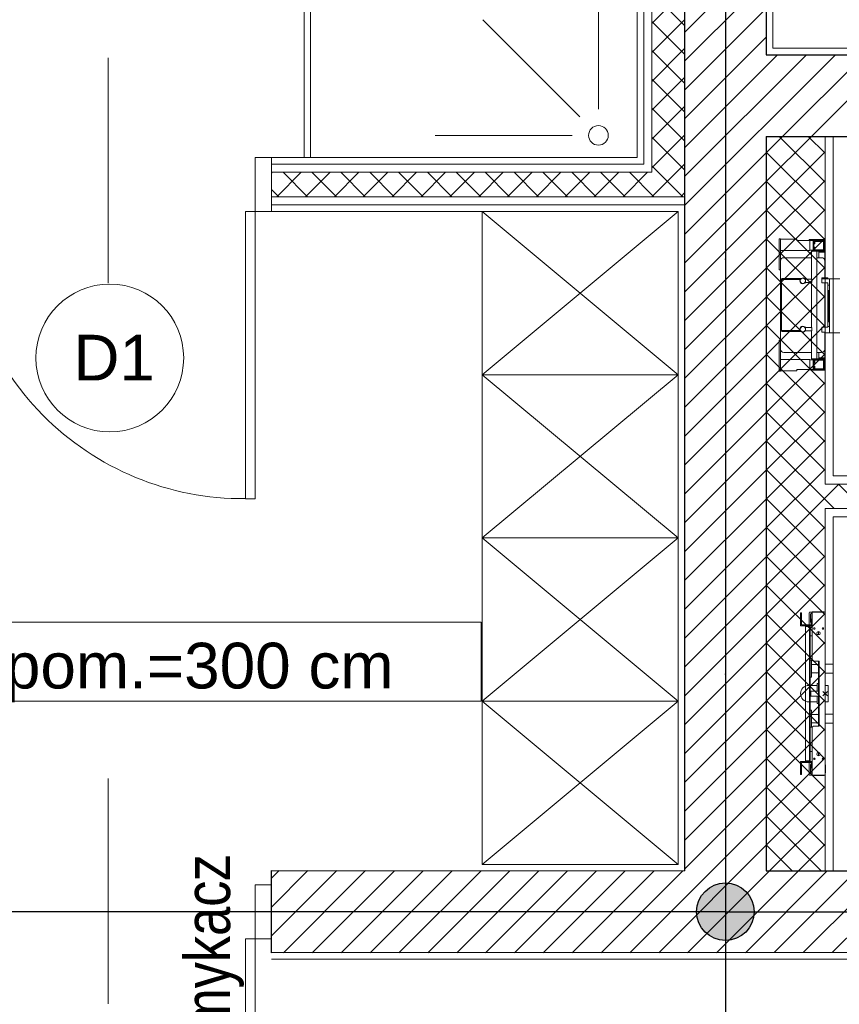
# Model space of a CAD drawing. Header units: metres. Extents: x -10951 to 10441, y -17253 to 1447.
# Tile 37 of 54: x -8799 to -8548, y -14333 to -14032. Entities that reach past the tile are written whole.
import ezdxf
from ezdxf.enums import TextEntityAlignment as Align

# ---------------------------------------------------------------- set-up
doc = ezdxf.new("R2010")
doc.units = ezdxf.units.M
doc.header["$MEASUREMENT"] = 0
doc.linetypes.add('ACAD_ISO02W100', pattern=[15, 12, -3])
doc.linetypes.add('DASHDOT', pattern=[25.4, 12.7, -6.35, 0, -6.35])
for name, color, linetype, lineweight in [('#elektryczne', 8, 'Continuous', 20), ('A_DRZWI', 8, 'Continuous', 5), ('A_HACZE', 8, 'Continuous', 5), ('A_OSIE', 8, 'Continuous', 13), ('A_OZACZENIE DRZWI', 8, 'Continuous', 13), ('A_OZNACZENIA OKIEN', 8, 'Continuous', 13), ('A_PROJEKTOWANE ŚCIANY MUROWANE NOŚNE', 8, 'Continuous', 30), ('A_SCIANY DZIALOWE GK', 8, 'Continuous', 5), ('A_TYNK', 8, 'Continuous', 5), ('A_WYMIARY WEWNETRZNE', 8, 'Continuous', 18), ('A_WYPOSAZENIE', 8, 'Continuous', 5), ('A_WYPOSAŻENIE SANITARNE', 8, 'Continuous', 5), ('EB_ODGROM_INSTALACJA ODGROMOWA', 1, 'Continuous', 30), ('EB_UZIEMIENIE', 1, 'ACAD_ISO02W100', 30), ('GEB-BEZUG', 8, 'Continuous', 25)]:
    doc.layers.add(name, color=color, linetype=linetype, lineweight=lineweight)
doc.layers.add('A_PPOŻ', color=8, linetype='Continuous')
doc.styles.add('ARIAL', font='arial.ttf')
doc.styles.add('GENERATED_STYLE_2', font='ARIALN.TTF')
doc.styles.add('m1_romans', font='romans.shx', dxfattribs={"width": 0.8})

# ---------------------------------------------------------------- blocks, each defined once
blk = doc.blocks.new('Einfügepunkt')
at = {"layer": 'GEB-BEZUG'}
for p, q in [((-7.1, -7.1), (7.1, 7.1)), ((-7.1, 7.1), (7.1, -7.1))]:
    blk.add_line(p, q, dxfattribs=at)
blk = doc.blocks.new('podkład')
at = {"layer": 'A_DRZWI', "color": 8, "ltscale": 2}
for points in [[(11917.29, -1146.2), (11922.29, -1146.2), (11922.29, -1162.7), (11917.29, -1162.7)], [(11917.29, -1250.7), (11914.29, -1250.7), (11914.29, -1162.7), (11917.29, -1162.7)], [(11917.29, -1368.95), (11922.29, -1368.95), (11922.29, -1385.45), (11917.29, -1385.45)], [(11917.29, -1473.45), (11914.29, -1473.45), (11914.29, -1385.45), (11917.29, -1385.45)]]:
    blk.add_lwpolyline(points, close=True, dxfattribs=at)
for centre in [(11913.59, -1164.35), (11913.59, -1387.11)]:
    blk.add_arc(centre, 86.32, 178.9011, 270.4638, dxfattribs=at)
at = {"layer": 'A_HACZE', "color": 8, "linetype": 'Continuous'}
for p, q in [((12073.79, -1082.85), (12048.79, -1107.85)), ((12073.79, -1091.68), (12048.79, -1116.68)), ((12048.8, -1095.15), (12038.79, -1105.17)), ((12048.8, -1105.72), (12038.79, -1095.7)), ((12073.79, -1100.52), (12048.79, -1125.52)), ((12048.8, -1103.99), (12038.79, -1114.01)), ((12048.8, -1114.55), (12038.79, -1104.54)), ((12073.79, -1109.36), (12048.79, -1134.36)), ((12048.8, -1112.83), (12038.79, -1122.85)), ((12048.8, -1123.39), (12038.79, -1113.38)), ((12094.97, -1114.7), (12048.79, -1160.88)), ((12086.13, -1114.7), (12048.79, -1152.04)), ((12077.29, -1114.7), (12048.79, -1143.2)), ((12103.81, -1114.7), (12078.81, -1139.7)), ((12112.64, -1114.7), (12087.64, -1139.7)), ((12048.8, -1121.67), (12038.79, -1131.68)), ((12048.8, -1132.23), (12038.79, -1122.22)), ((12048.8, -1130.51), (12038.79, -1140.52)), ((12048.8, -1141.07), (12038.79, -1131.06)), ((12048.8, -1139.35), (12038.79, -1149.36)), ((12048.8, -1149.91), (12038.79, -1139.9)), ((12087.64, -1139.7), (12073.79, -1153.56)), ((12078.81, -1139.7), (12073.79, -1144.72)), ((12091.79, -1153.7), (12077.78, -1139.7)), ((12091.79, -1144.86), (12086.62, -1139.7)), ((12073.79, -1144.72), (12048.79, -1169.72)), ((12091.79, -1144.4), (12073.79, -1162.4)), ((12091.79, -1162.54), (12073.79, -1144.54)), ((12048.8, -1148.19), (12038.79, -1158.2)), ((12048.25, -1158.2), (12038.79, -1148.73)), ((11922.54, -1150.7), (11922.29, -1150.96)), ((11931.38, -1150.7), (11923.88, -1158.2)), ((11933.35, -1158.2), (11925.85, -1150.7)), ((11940.22, -1150.7), (11932.72, -1158.2)), ((11942.19, -1158.2), (11934.69, -1150.7)), ((11949.06, -1150.7), (11941.56, -1158.2)), ((11951.02, -1158.2), (11943.52, -1150.7)), ((11957.9, -1150.7), (11950.4, -1158.2)), ((11959.86, -1158.2), (11952.36, -1150.7)), ((11966.74, -1150.7), (11959.24, -1158.2)), ((11968.7, -1158.2), (11961.2, -1150.7)), ((11975.58, -1150.7), (11968.08, -1158.2)), ((11977.54, -1158.2), (11970.04, -1150.7)), ((11984.42, -1150.7), (11976.92, -1158.2)), ((11986.38, -1158.2), (11978.88, -1150.7)), ((11993.26, -1150.7), (11985.76, -1158.2)), ((11995.22, -1158.2), (11987.72, -1150.7)), ((12002.09, -1150.7), (11994.59, -1158.2)), ((12004.06, -1158.2), (11996.56, -1150.7)), ((12010.93, -1150.7), (12003.43, -1158.2)), ((12012.9, -1158.2), (12005.4, -1150.7)), ((12019.77, -1150.7), (12012.27, -1158.2)), ((12021.73, -1158.2), (12014.23, -1150.7)), ((12028.61, -1150.7), (12021.11, -1158.2)), ((12030.57, -1158.2), (12023.07, -1150.7)), ((12037.45, -1150.7), (12029.95, -1158.2)), ((12039.41, -1158.2), (12031.91, -1150.7)), ((12073.79, -1153.56), (12048.79, -1178.56)), ((12091.79, -1153.23), (12073.79, -1171.23)), ((12091.79, -1171.38), (12073.79, -1153.38)), ((11924.51, -1158.2), (11922.29, -1155.98)), ((12048.8, -1157.03), (12047.63, -1158.2)), ((12073.79, -1162.4), (12048.79, -1187.4)), ((12091.79, -1162.07), (12073.79, -1180.07)), ((12091.79, -1180.22), (12073.79, -1162.22)), ((12073.79, -1171.23), (12048.79, -1196.23)), ((12091.79, -1170.91), (12073.79, -1188.91)), ((12091.79, -1189.06), (12073.79, -1171.06)), ((12073.79, -1180.07), (12048.79, -1205.07)), ((12091.79, -1179.75), (12073.79, -1197.75)), ((12091.79, -1197.9), (12073.79, -1179.9)), ((12073.79, -1188.91), (12048.79, -1213.91)), ((12091.79, -1188.59), (12073.79, -1206.59)), ((12091.79, -1206.73), (12073.79, -1188.73)), ((12073.79, -1197.75), (12048.79, -1222.75)), ((12091.79, -1197.43), (12073.79, -1215.43)), ((12091.79, -1215.57), (12073.79, -1197.57)), ((12091.79, -1206.27), (12073.79, -1224.27)), ((12073.79, -1206.59), (12048.79, -1231.59)), ((12091.79, -1224.41), (12073.79, -1206.41)), ((12091.79, -1215.11), (12073.79, -1233.11)), ((12091.79, -1233.25), (12073.79, -1215.25)), ((12073.79, -1215.43), (12048.79, -1240.43)), ((12073.79, -1224.27), (12048.79, -1249.27)), ((12091.79, -1223.95), (12073.79, -1241.95)), ((12091.79, -1242.09), (12073.79, -1224.09)), ((12073.79, -1233.11), (12048.79, -1258.11)), ((12091.79, -1232.78), (12073.79, -1250.78)), ((12094.56, -1253.7), (12073.79, -1232.93)), ((12073.79, -1241.95), (12048.79, -1266.95)), ((12091.79, -1241.62), (12073.79, -1259.62)), ((12091.79, -1259.77), (12073.79, -1241.77)), ((12096.05, -1246.2), (12073.79, -1268.46)), ((12103.4, -1253.7), (12095.9, -1246.2)), ((12073.79, -1250.78), (12048.79, -1275.78)), ((12091.79, -1268.61), (12073.79, -1250.61)), ((12073.79, -1259.62), (12048.79, -1284.62)), ((12091.79, -1259.3), (12073.79, -1277.3)), ((12091.79, -1277.45), (12073.79, -1259.45)), ((12073.79, -1268.46), (12048.79, -1293.46)), ((12091.79, -1268.14), (12073.79, -1286.14)), ((12091.79, -1286.28), (12073.79, -1268.28)), ((12073.79, -1277.3), (12048.79, -1302.3)), ((12091.79, -1276.98), (12073.79, -1294.98)), ((12091.79, -1295.12), (12073.79, -1277.12)), ((12073.79, -1286.14), (12048.79, -1311.14)), ((12091.79, -1285.82), (12073.79, -1303.82)), ((12091.79, -1303.96), (12073.79, -1285.96)), ((12073.79, -1294.98), (12048.79, -1319.98)), ((12091.79, -1294.66), (12073.79, -1312.66)), ((12091.79, -1312.8), (12073.79, -1294.8)), ((12073.79, -1303.82), (12048.79, -1328.82)), ((12091.79, -1303.49), (12073.79, -1321.49)), ((12091.79, -1321.64), (12073.79, -1303.64)), ((12073.79, -1312.66), (12048.79, -1337.66)), ((12091.79, -1312.33), (12073.79, -1330.33)), ((12091.79, -1330.48), (12073.79, -1312.48)), ((12073.79, -1321.49), (12048.79, -1346.49)), ((12091.79, -1321.17), (12073.79, -1339.17)), ((12091.79, -1339.32), (12073.79, -1321.32)), ((12091.79, -1330.01), (12073.79, -1348.01)), ((12073.79, -1330.33), (12048.79, -1355.33)), ((12091.79, -1348.16), (12073.79, -1330.16)), ((12091.79, -1338.85), (12073.79, -1356.85)), ((12091.79, -1356.99), (12073.79, -1338.99)), ((12073.79, -1339.17), (12048.79, -1364.17)), ((12073.79, -1348.01), (12032.05, -1389.75)), ((12090.62, -1364.67), (12073.79, -1347.83)), ((12091.79, -1347.69), (12074.81, -1364.66)), ((12073.79, -1356.85), (12040.89, -1389.75)), ((12081.78, -1364.67), (12073.79, -1356.67)), ((12091.79, -1356.53), (12083.65, -1364.67)), ((11924.6, -1364.61), (11922.29, -1366.93)), ((11942.27, -1364.62), (11922.29, -1384.61)), ((11933.44, -1364.62), (11922.29, -1375.77)), ((11951.11, -1364.62), (11925.95, -1389.78)), ((11959.94, -1364.63), (11934.79, -1389.78)), ((11968.78, -1364.63), (11943.63, -1389.78)), ((11977.62, -1364.63), (11952.47, -1389.78)), ((11986.45, -1364.63), (11961.31, -1389.77)), ((11995.29, -1364.64), (11970.16, -1389.77)), ((12004.12, -1364.64), (11979, -1389.77)), ((12012.96, -1364.64), (11987.84, -1389.76)), ((12021.8, -1364.65), (11996.68, -1389.76)), ((12030.63, -1364.65), (12005.52, -1389.76)), ((12039.47, -1364.65), (12014.37, -1389.75)), ((12048.3, -1364.66), (12023.21, -1389.75)), ((12074.81, -1364.66), (12049.73, -1389.74)), ((12083.65, -1364.67), (12058.57, -1389.74)), ((12092.48, -1364.67), (12067.42, -1389.74)), ((12101.32, -1364.67), (12076.26, -1389.73)), ((12110.15, -1364.68), (12085.1, -1389.73)), ((12118.99, -1364.68), (12093.94, -1389.73))]:
    blk.add_line(p, q, dxfattribs=at)
at = {"layer": 'A_OSIE', "color": 8, "linetype": 'DASHDOT', "ltscale": 5}
for p, q in [((12061.3, -573.64), (12061.3, -2335.96)), ((14256.99, -1377.2), (10108.73, -1377.2))]:
    blk.add_line(p, q, dxfattribs=at)
at = {"layer": 'A_OZACZENIE DRZWI', "color": 8}
for p, q in [((11872.29, -1184.65), (11872.29, -1115.63)), ((11872.29, -1405.41), (11872.29, -1336.38))]:
    blk.add_line(p, q, dxfattribs=at)
at = {"layer": 'A_PROJEKTOWANE ŚCIANY MUROWANE NOŚNE', "color": 8}
for p, q in [((12048.8, -983.83), (12048.8, -1364.66)), ((12073.8, -983.83), (12073.8, -1114.7)), ((12073.8, -1114.7), (12561.3, -1114.7)), ((12073.8, -1139.7), (12073.8, -1364.66)), ((12073.8, -1139.7), (12323.54, -1139.7)), ((11922.29, -1364.61), (12048.8, -1364.66)), ((11922.29, -1389.79), (11922.29, -1364.61)), ((12073.8, -1364.66), (12180.03, -1364.7)), ((12180.03, -1389.7), (11922.29, -1389.79))]:
    blk.add_line(p, q, dxfattribs=at)
at = {"layer": 'A_SCIANY DZIALOWE GK', "color": 8}
for p, q in [((12036.29, -1148.2), (12036.29, -889)), ((12038.79, -1150.7), (12038.79, -888.63)), ((12091.79, -1139.7), (12091.79, -1246.2)), ((12094.29, -1243.7), (12094.29, -1139.7)), ((12036.29, -1148.2), (11922.29, -1148.2)), ((12038.79, -1150.7), (11922.29, -1150.7)), ((12048.79, -1158.2), (11922.29, -1158.2)), ((12048.79, -1160.7), (11922.29, -1160.7)), ((12094.29, -1243.7), (12180.03, -1243.7)), ((12091.79, -1246.2), (12180.03, -1246.2)), ((12091.79, -1253.7), (12180.03, -1253.7)), ((12091.79, -1253.7), (12091.79, -1364.7)), ((12094.29, -1256.2), (12180.03, -1256.2)), ((12094.29, -1256.2), (12094.29, -1364.7))]:
    blk.add_line(p, q, dxfattribs=at)
at = {"layer": 'A_TYNK', "color": 8}
for p, q in [((12075.8, -1112.7), (12075.8, -885.18)), ((12034.3, -1146.2), (12034.3, -891.32)), ((12559.3, -1112.7), (12075.8, -1112.7)), ((12034.3, -1146.2), (11922.29, -1146.2)), ((12046.8, -1162.7), (11922.29, -1162.7)), ((12046.8, -1362.7), (12046.8, -1162.7)), ((11922.29, -1391.7), (12180.03, -1391.7))]:
    blk.add_line(p, q, dxfattribs=at)
at = {"layer": 'A_WYMIARY WEWNETRZNE', "color": 8, "linetype": 'Continuous'}
for p, q in [((11789.54, -1288.48), (11986.52, -1288.48)), ((11986.52, -1288.48), (11986.52, -1312.7)), ((11986.52, -1312.7), (11789.54, -1312.7))]:
    blk.add_line(p, q, dxfattribs=at)
blk.add_circle((11872.78, -1207.58), 22.63, dxfattribs=at)
at = {"layer": 'A_WYPOSAZENIE', "color": 8}
for p, q in [((11986.79, -1212.7), (12046.79, -1162.7)), ((11986.79, -1162.7), (12046.79, -1212.7)), ((11986.79, -1262.7), (12046.79, -1212.7)), ((11986.79, -1212.7), (12046.79, -1262.7)), ((11986.79, -1312.7), (12046.79, -1262.7)), ((11986.79, -1262.7), (12046.79, -1312.7)), ((11986.79, -1362.7), (12046.79, -1312.7)), ((11986.79, -1312.7), (12046.79, -1362.7))]:
    blk.add_line(p, q, dxfattribs=at)
for points in [[(12046.79, -1162.7), (12046.79, -1212.7), (11986.79, -1212.7), (11986.79, -1162.7)], [(12046.79, -1212.7), (12046.79, -1262.7), (11986.79, -1262.7), (11986.79, -1212.7)], [(12046.79, -1262.7), (12046.79, -1312.7), (11986.79, -1312.7), (11986.79, -1262.7)], [(12046.79, -1312.7), (12046.79, -1362.7), (11986.79, -1362.7), (11986.79, -1312.7)]]:
    blk.add_lwpolyline(points, close=True, dxfattribs=at)
at = {"layer": 'A_WYPOSAŻENIE SANITARNE', "color": 8}
for p, q in [((11932.29, -994.19), (11932.29, -1146.2)), ((11934.29, -1146.2), (11934.29, -994.19)), ((12022.4, -1131.4), (12022.4, -1089.4)), ((12016.75, -1133.75), (11987.05, -1104.05)), ((12014.4, -1139.4), (11972.4, -1139.4)), ((11932.29, -1146.2), (11934.29, -1146.2))]:
    blk.add_line(p, q, dxfattribs=at)
at = {"layer": 'A_WYPOSAŻENIE SANITARNE', "color": 8, "lineweight": 9}
for p, q in [((12077.79, -1171.06), (12078.19, -1171.06)), ((12077.79, -1171.06), (12077.79, -1180.56)), ((12078.19, -1171.06), (12078.19, -1180.56)), ((12083.19, -1171.21), (12078.19, -1171.21)), ((12083.19, -1171.61), (12083.19, -1171.21)), ((12087.19, -1171.61), (12083.19, -1171.61)), ((12086.93, -1171.61), (12086.93, -1171.33)), ((12086.93, -1171.33), (12091.73, -1171.33)), ((12087.19, -1171.61), (12087.19, -1174.71)), ((12087.19, -1171.61), (12088.19, -1171.61)), ((12088.19, -1171.36), (12091.69, -1171.36)), ((12088.19, -1174.86), (12088.19, -1171.36)), ((12088.34, -1174.71), (12088.34, -1171.51)), ((12088.34, -1171.51), (12091.54, -1171.51)), ((12088.49, -1172.66), (12088.49, -1171.66)), ((12088.49, -1171.66), (12091.49, -1171.66)), ((12088.69, -1172.66), (12088.49, -1172.66)), ((12091.29, -1171.86), (12088.69, -1171.86)), ((12088.69, -1171.86), (12088.69, -1172.66)), ((12091.29, -1174.46), (12091.29, -1171.86)), ((12091.49, -1171.66), (12091.49, -1174.66)), ((12091.54, -1171.51), (12091.54, -1174.71)), ((12091.69, -1171.36), (12091.69, -1174.86)), ((12091.73, -1171.33), (12091.73, -1180.83)), ((12078.19, -1174.71), (12078.19, -1175.86)), ((12087.19, -1174.71), (12078.19, -1174.71)), ((12078.19, -1177.86), (12078.19, -1175.86)), ((12087.19, -1174.61), (12088.19, -1174.61)), ((12087.69, -1174.86), (12088.19, -1174.86)), ((12087.69, -1183.46), (12087.69, -1174.86)), ((12091.69, -1174.86), (12088.19, -1174.86)), ((12091.54, -1174.71), (12088.34, -1174.71)), ((12088.49, -1174.66), (12088.49, -1173.66)), ((12088.49, -1173.66), (12088.69, -1173.66)), ((12091.49, -1174.66), (12088.49, -1174.66)), ((12088.69, -1173.66), (12088.69, -1174.46)), ((12088.69, -1174.46), (12091.29, -1174.46)), ((12089.29, -1207.86), (12089.29, -1174.86)), ((12089.89, -1176.86), (12089.89, -1174.86)), ((12089.89, -1175.16), (12091.69, -1175.16)), ((12091.69, -1175.16), (12091.69, -1174.86)), ((12091.69, -1177.86), (12091.69, -1175.16)), ((12078.19, -1177.86), (12078.19, -1183.76)), ((12087.69, -1176.86), (12079.19, -1176.86)), ((12090.69, -1176.86), (12089.29, -1176.86)), ((12091.69, -1183.06), (12091.69, -1177.86)), ((12077.79, -1180.56), (12078.19, -1180.56)), ((12091.73, -1180.83), (12091.69, -1180.83)), ((12078.19, -1198.96), (12078.19, -1183.76)), ((12084.18, -1183.56), (12078.49, -1183.56)), ((12078.49, -1183.56), (12078.49, -1199.16)), ((12078.69, -1183.26), (12084.39, -1183.26)), ((12084.39, -1183.56), (12084.29, -1183.56)), ((12084.39, -1183.26), (12084.39, -1183.28)), ((12084.39, -1183.43), (12084.39, -1183.56)), ((12086, -1183.46), (12087.79, -1183.46)), ((12087.79, -1184.46), (12086, -1184.46)), ((12087.69, -1198.26), (12087.69, -1184.46)), ((12087.79, -1183.46), (12087.79, -1184.46)), ((12090.79, -1184.56), (12090.79, -1183.06)), ((12090.79, -1183.06), (12091.69, -1183.06)), ((12090.79, -1183.33), (12095.82, -1183.33)), ((12091.69, -1184.56), (12090.79, -1184.56)), ((12091.69, -1183.06), (12091.69, -1183.33)), ((12092.69, -1183.06), (12091.69, -1183.06)), ((12092.69, -1184.56), (12091.69, -1184.56)), ((12091.69, -1198.16), (12091.69, -1184.56)), ((12092.69, -1183.33), (12092.69, -1183.06)), ((12092.69, -1198.16), (12092.69, -1184.56)), ((12093.19, -1183.39), (12093.19, -1183.38)), ((12093.19, -1183.39), (12093.19, -1183.69)), ((12093.19, -1199.7), (12093.19, -1183.69)), ((12095.82, -1183.33), (12095.87, -1183.38)), ((12095.82, -1183.33), (12095.82, -1183.38)), ((12095.85, -1183.36), (12096.29, -1183.36)), ((12093.19, -1185.33), (12092.69, -1185.33)), ((12092.69, -1186.93), (12092.99, -1186.93)), ((12092.99, -1186.93), (12093.19, -1186.93)), ((12092.99, -1186.93), (12092.99, -1196.53)), ((12092.99, -1186.93), (12092.99, -1196.53)), ((12092.99, -1196.53), (12092.69, -1196.53)), ((12093.19, -1196.53), (12092.99, -1196.53)), ((12078.19, -1198.96), (12078.19, -1204.86)), ((12078.49, -1199.16), (12084.18, -1199.16)), ((12084.39, -1199.46), (12078.69, -1199.46)), ((12084.29, -1199.16), (12084.39, -1199.16)), ((12084.39, -1199.16), (12084.39, -1199.28)), ((12084.39, -1199.43), (12084.39, -1199.46)), ((12087.79, -1198.26), (12086, -1198.26)), ((12086, -1199.26), (12087.79, -1199.26)), ((12087.69, -1207.86), (12087.69, -1199.26)), ((12087.79, -1199.26), (12087.79, -1198.26)), ((12090.79, -1199.66), (12090.79, -1198.16)), ((12091.69, -1198.16), (12090.79, -1198.16)), ((12090.79, -1199.66), (12091.69, -1199.66)), ((12092.69, -1198.16), (12091.69, -1198.16)), ((12091.69, -1204.86), (12091.69, -1199.66)), ((12095.92, -1199.91), (12091.69, -1199.91)), ((12092.69, -1197.91), (12093.19, -1197.91)), ((12093.19, -1199.7), (12093.19, -1199.84)), ((12093.19, -1199.84), (12096.29, -1199.84)), ((12093.19, -1199.84), (12093.19, -1199.89)), ((12093.19, -1199.89), (12096.29, -1199.89)), ((12095.94, -1199.89), (12095.92, -1199.91)), ((12095.92, -1199.89), (12095.92, -1199.91)), ((12077.79, -1202.16), (12078.19, -1202.16)), ((12077.79, -1202.16), (12077.79, -1211.66)), ((12078.19, -1202.16), (12078.19, -1211.66)), ((12078.19, -1206.86), (12078.19, -1204.86)), ((12079.19, -1205.86), (12087.69, -1205.86)), ((12089.29, -1205.86), (12090.69, -1205.86)), ((12089.89, -1207.86), (12089.89, -1205.86)), ((12091.69, -1207.56), (12091.69, -1204.86)), ((12078.19, -1206.86), (12078.19, -1208.01)), ((12087.19, -1208.01), (12078.19, -1208.01)), ((12087.19, -1211.11), (12087.19, -1208.01)), ((12087.19, -1208.11), (12088.19, -1208.11)), ((12087.69, -1207.86), (12088.19, -1207.86)), ((12088.19, -1207.86), (12091.69, -1207.86)), ((12088.19, -1211.36), (12088.19, -1207.86)), ((12088.34, -1208.01), (12091.54, -1208.01)), ((12088.34, -1211.21), (12088.34, -1208.01)), ((12088.49, -1209.06), (12088.49, -1208.06)), ((12088.49, -1208.06), (12091.49, -1208.06)), ((12088.69, -1209.06), (12088.49, -1209.06)), ((12091.29, -1208.26), (12088.69, -1208.26)), ((12088.69, -1208.26), (12088.69, -1209.06)), ((12091.69, -1207.56), (12089.89, -1207.56)), ((12091.29, -1210.86), (12091.29, -1208.26)), ((12091.49, -1208.06), (12091.49, -1211.06)), ((12091.54, -1208.01), (12091.54, -1211.21)), ((12091.69, -1207.86), (12091.69, -1207.56)), ((12091.69, -1207.86), (12091.69, -1211.36)), ((12077.79, -1211.66), (12078.19, -1211.66)), ((12083.19, -1211.51), (12078.19, -1211.51)), ((12083.19, -1211.11), (12083.19, -1211.51)), ((12087.19, -1211.11), (12083.19, -1211.11)), ((12086.89, -1211.26), (12086.89, -1211.11)), ((12088.04, -1211.26), (12086.89, -1211.26)), ((12087.19, -1211.11), (12088.19, -1211.11)), ((12088.14, -1211.36), (12087.89, -1211.11)), ((12087.89, -1211.11), (12088.19, -1211.11)), ((12088.19, -1211.36), (12088.14, -1211.36)), ((12091.69, -1211.36), (12088.19, -1211.36)), ((12091.54, -1211.21), (12088.34, -1211.21)), ((12088.49, -1210.06), (12088.69, -1210.06)), ((12088.49, -1211.06), (12088.49, -1210.06)), ((12091.49, -1211.06), (12088.49, -1211.06)), ((12088.69, -1210.06), (12088.69, -1210.86)), ((12088.69, -1210.86), (12091.29, -1210.86))]:
    blk.add_line(p, q, dxfattribs=at)
at = {"layer": 'A_WYPOSAŻENIE SANITARNE', "color": 8, "ltscale": 25}
for p, q in [((12084.29, -1286.1), (12084.29, -1285.6)), ((12084.29, -1285.6), (12084.54, -1285.6)), ((12084.54, -1286.1), (12084.29, -1286.1)), ((12084.29, -1286.1), (12084.29, -1289.6)), ((12084.54, -1285.6), (12084.54, -1286.1)), ((12084.54, -1289.35), (12084.54, -1286.1)), ((12086.94, -1285.65), (12086.94, -1289.35)), ((12087.96, -1285.4), (12087.19, -1285.4)), ((12087.34, -1286.05), (12087.34, -1288.55)), ((12087.79, -1285.8), (12087.59, -1285.8)), ((12087.79, -1287.62), (12087.59, -1287.62)), ((12087.59, -1287.62), (12087.59, -1289.22)), ((12087.79, -1285.7), (12087.79, -1289)), ((12087.84, -1300), (12087.84, -1285.45)), ((12087.84, -1285.45), (12091.79, -1285.45)), ((12089.41, -1285.35), (12088.14, -1285.35)), ((12090.97, -1285.35), (12089.41, -1285.35)), ((12089.41, -1285.35), (12089.41, -1285.45)), ((12090.97, -1285.45), (12090.97, -1285.35)), ((12091.44, -1285.35), (12090.97, -1285.35)), ((12091.79, -1285.45), (12091.79, -1335.35)), ((12084.29, -1289.6), (12087.09, -1289.6)), ((12087.61, -1289.35), (12084.54, -1289.35)), ((12085.79, -1289.85), (12086.99, -1289.85)), ((12085.79, -1289.85), (12085.79, -1330.95)), ((12086.94, -1289.6), (12086.94, -1289.85)), ((12086.99, -1289.85), (12086.99, -1289.85)), ((12087.25, -1289.85), (12086.99, -1289.85)), ((12086.99, -1289.85), (12086.99, -1330.95)), ((12087.09, -1289.45), (12087.09, -1289.65)), ((12087.54, -1289.45), (12087.09, -1289.45)), ((12087.09, -1289.65), (12087.09, -1289.78)), ((12087.29, -1289.78), (12087.29, -1289.65)), ((12087.54, -1289.65), (12087.29, -1289.65)), ((12087.29, -1301.54), (12087.29, -1289.78)), ((12087.54, -1289.45), (12087.54, -1289.65)), ((12087.54, -1289.45), (12087.66, -1289.45)), ((12087.54, -1289.65), (12087.84, -1289.65)), ((12087.79, -1289.22), (12087.79, -1289)), ((12087.84, -1289.35), (12087.83, -1289.35)), ((12087.29, -1292.7), (12087.84, -1292.7)), ((12089.4, -1292.25), (12089.79, -1292.25)), ((12089.79, -1291.37), (12089.79, -1292.42)), ((12087.29, -1300.15), (12087.64, -1300.15)), ((12087.29, -1301.54), (12087.29, -1303.96)), ((12087.64, -1305.35), (12087.64, -1300.15)), ((12087.64, -1301.45), (12089.79, -1301.45)), ((12090.04, -1300.4), (12088.24, -1300.4)), ((12089.79, -1300.4), (12089.79, -1320.4)), ((12090.04, -1320.4), (12090.04, -1300.4)), ((12094.29, -1301.4), (12091.79, -1301.4)), ((12094.29, -1304.1), (12094.29, -1301.4)), ((12087.29, -1316.84), (12087.29, -1303.96)), ((12087.29, -1305.35), (12087.64, -1305.35)), ((12087.64, -1304.05), (12089.79, -1304.05)), ((12094.29, -1304.1), (12091.79, -1304.1)), ((12086.8, -1307.89), (12087.3, -1307.89)), ((12087.29, -1307.89), (12087.8, -1307.89)), ((12089.39, -1307.89), (12087.8, -1307.89)), ((12089.39, -1307.25), (12089.39, -1309.65)), ((12089.39, -1307.25), (12089.79, -1307.25)), ((12092.79, -1307.89), (12091.79, -1307.89)), ((12092.79, -1307.89), (12092.79, -1312.91)), ((12087.49, -1309.65), (12087.29, -1309.65)), ((12087.49, -1310.2), (12087.29, -1310.2)), ((12087.29, -1310.6), (12087.49, -1310.6)), ((12087.29, -1311.15), (12087.49, -1311.15)), ((12087.49, -1310.2), (12087.49, -1309.65)), ((12087.49, -1309.65), (12087.69, -1309.65)), ((12087.49, -1310.6), (12087.49, -1310.2)), ((12087.49, -1311.15), (12087.49, -1310.6)), ((12087.69, -1311.15), (12087.49, -1311.15)), ((12087.69, -1309.65), (12089.79, -1309.65)), ((12089.79, -1311.15), (12087.69, -1311.15)), ((12089.39, -1311.15), (12089.39, -1313.44)), ((12087.3, -1312.91), (12086.8, -1312.91)), ((12087.8, -1312.91), (12087.29, -1312.91)), ((12089.39, -1312.91), (12087.8, -1312.91)), ((12089.39, -1313.44), (12089.79, -1313.44)), ((12092.79, -1312.91), (12091.79, -1312.91)), ((12087.29, -1315.45), (12087.64, -1315.45)), ((12087.29, -1316.84), (12087.29, -1319.26)), ((12087.64, -1320.65), (12087.64, -1315.45)), ((12087.64, -1316.75), (12089.79, -1316.75)), ((12094.29, -1316.7), (12091.79, -1316.7)), ((12094.29, -1319.4), (12094.29, -1316.7)), ((12087.29, -1331.02), (12087.29, -1319.26)), ((12087.29, -1320.65), (12087.64, -1320.65)), ((12087.64, -1319.35), (12089.79, -1319.35)), ((12087.84, -1335.35), (12087.84, -1320.8)), ((12088.24, -1320.4), (12090.04, -1320.4)), ((12094.29, -1319.4), (12091.79, -1319.4)), ((12087.29, -1328.1), (12087.84, -1328.1)), ((12089.4, -1328.55), (12089.79, -1328.55)), ((12089.79, -1328.37), (12089.79, -1329.42)), ((12084.29, -1331.2), (12084.29, -1334.7)), ((12087.09, -1331.2), (12084.29, -1331.2)), ((12084.54, -1331.45), (12087.61, -1331.45)), ((12084.54, -1334.7), (12084.54, -1331.45)), ((12086.99, -1330.95), (12085.79, -1330.95)), ((12086.94, -1331.2), (12086.94, -1330.95)), ((12086.94, -1335.15), (12086.94, -1331.45)), ((12086.99, -1330.95), (12086.99, -1330.95)), ((12086.99, -1330.95), (12087.25, -1330.95)), ((12087.09, -1331.02), (12087.09, -1331.15)), ((12087.09, -1331.15), (12087.09, -1331.35)), ((12087.09, -1331.35), (12087.54, -1331.35)), ((12087.29, -1331.15), (12087.29, -1331.02)), ((12087.54, -1331.15), (12087.29, -1331.15)), ((12087.34, -1334.75), (12087.34, -1332.25)), ((12087.54, -1331.15), (12087.84, -1331.15)), ((12087.54, -1331.35), (12087.54, -1331.15)), ((12087.54, -1331.35), (12087.66, -1331.35)), ((12087.59, -1331.57), (12087.59, -1333.17)), ((12087.79, -1331.8), (12087.79, -1331.57)), ((12087.79, -1335.1), (12087.79, -1331.8)), ((12087.83, -1331.45), (12087.84, -1331.45)), ((12091.89, -1332.2), (12091.79, -1332.2)), ((12091.89, -1332.2), (12091.89, -1334.7)), ((12084.29, -1335.2), (12084.29, -1334.7)), ((12084.29, -1334.7), (12084.54, -1334.7)), ((12084.54, -1335.2), (12084.29, -1335.2)), ((12084.54, -1334.7), (12084.54, -1335.2)), ((12087.96, -1335.4), (12087.19, -1335.4)), ((12087.59, -1333.17), (12087.79, -1333.17)), ((12087.79, -1335), (12087.59, -1335)), ((12091.79, -1335.35), (12087.84, -1335.35)), ((12089.41, -1335.45), (12088.14, -1335.45)), ((12089.41, -1335.45), (12089.41, -1335.35)), ((12090.97, -1335.45), (12089.41, -1335.45)), ((12090.97, -1335.35), (12090.97, -1335.45)), ((12091.44, -1335.45), (12090.97, -1335.45)), ((12091.89, -1334.7), (12091.79, -1334.7))]:
    blk.add_line(p, q, dxfattribs=at)
at = {"layer": 'A_WYPOSAŻENIE SANITARNE', "color": 8}
blk.add_circle((12022.4, -1139.4), 3, dxfattribs=at)
at = {"layer": 'A_WYPOSAŻENIE SANITARNE', "color": 8, "ltscale": 25}
for centre, radius in [((12088.54, -1290.45), 0.235), ((12091.14, -1290.45), 0.235), ((12089.79, -1291.9), 0.525), ((12089.79, -1328.9), 0.525), ((12088.54, -1330.35), 0.235), ((12091.14, -1330.35), 0.235)]:
    blk.add_circle(centre, radius, dxfattribs=at)
at = {"layer": 'A_WYPOSAŻENIE SANITARNE', "color": 8, "lineweight": 9}
for centre, radius, start, end in [((12079.19, -1177.86), 1, 90, 180), ((12090.69, -1177.86), 1, 0, 90), ((12078.69, -1183.76), 0.5, 90, 180), ((12084.99, -1183.96), 0.9, 153.6122, 332.734), ((12084.99, -1183.96), 0.8, 150, 138.5904), ((12084.99, -1183.96), 0.9, 27.266, 131.8103), ((12086, -1183.76), 0.3, 90, 134.9518), ((12086, -1184.16), 0.3, 225.0482, 270), ((12078.69, -1198.96), 0.5, 180, 270), ((12084.99, -1198.76), 0.9, 27.266, 206.3878), ((12084.99, -1198.76), 0.8, 221.4096, 210), ((12084.99, -1198.76), 0.9, 228.1897, 332.734), ((12086, -1198.56), 0.3, 90, 134.9518), ((12086, -1198.96), 0.3, 225.0482, 270), ((12079.19, -1204.86), 1, 180, 270), ((12090.69, -1204.86), 1, 270, 0)]:
    blk.add_arc(centre, radius, start, end, dxfattribs=at)
at = {"layer": 'A_WYPOSAŻENIE SANITARNE', "color": 8, "ltscale": 25}
for centre, radius, start, end in [((12087.19, -1285.65), 0.25, 90, 180), ((12087.59, -1286.05), 0.25, 90, 180), ((12088.14, -1285.7), 0.35, 148.9973, 180), ((12088.14, -1285.7), 0.35, 90, 134.4153), ((12091.44, -1285.7), 0.35, 45.5847, 90), ((12087.59, -1288.55), 0.25, 180, 270), ((12087.99, -1289.22), 0.4, 180, 247.9757), ((12088.14, -1289), 0.35, 180, 211.0027), ((12087.99, -1289.22), 0.2, 180, 221.4096), ((12088.24, -1300), 0.4, 180, 270), ((12089.09, -1302.75), 1.35, 74.3575, 105.6425), ((12089.09, -1302.75), 1.35, 254.3575, 285.6425), ((12086.8, -1310.4), 2.51, 90, 270), ((12089.09, -1318.05), 1.35, 74.3575, 105.6425), ((12088.24, -1320.8), 0.4, 90, 180), ((12089.09, -1318.05), 1.35, 254.3575, 285.6425), ((12087.59, -1332.25), 0.25, 90, 180), ((12087.99, -1331.57), 0.4, 112.0243, 180), ((12087.99, -1331.57), 0.2, 138.5904, 180), ((12088.14, -1331.8), 0.35, 148.9973, 180), ((12087.19, -1335.15), 0.25, 180, 270), ((12087.59, -1334.75), 0.25, 180, 270), ((12088.14, -1335.1), 0.35, 180, 211.0027), ((12088.14, -1335.1), 0.35, 225.5847, 270), ((12091.44, -1335.1), 0.35, 270, 314.4153)]:
    blk.add_arc(centre, radius, start, end, dxfattribs=at)
for points, knots in [([(12087.09, -1289.78), (12087.09, -1289.79), (12087.09, -1289.79), (12087.08, -1289.81), (12087.08, -1289.81), (12087.08, -1289.83), (12087.07, -1289.83), (12087.06, -1289.84), (12087.05, -1289.84), (12087.02, -1289.85), (12087.01, -1289.85), (12086.99, -1289.85), (12086.99, -1289.85), (12086.99, -1289.85)], [1.2872856, 1.2872856, 1.2872856, 1.2872856, 1.3095774, 1.3095774, 1.3458759, 1.3458759, 1.3821744, 1.3821744, 1.4265459, 1.4265459, 1.4783302, 1.4783302, 1.4813035, 1.4813035, 1.4813035, 1.4813035]), ([(12087.25, -1289.85), (12087.26, -1289.85), (12087.27, -1289.85), (12087.28, -1289.83), (12087.29, -1289.81), (12087.29, -1289.79), (12087.29, -1289.79), (12087.29, -1289.78)], [0.4279712, 0.4279712, 0.4279712, 0.4279712, 0.5060445, 0.5060445, 0.5841177, 0.5841177, 0.5965276, 0.5965276, 0.5965276, 0.5965276]), ([(12086.99, -1330.95), (12086.99, -1330.95), (12086.99, -1330.95), (12087.01, -1330.95), (12087.02, -1330.95), (12087.05, -1330.96), (12087.06, -1330.96), (12087.07, -1330.97), (12087.08, -1330.97), (12087.08, -1330.99), (12087.08, -1330.99), (12087.09, -1331.01), (12087.09, -1331.01), (12087.09, -1331.02)], [0.0488109, 0.0488109, 0.0488109, 0.0488109, 0.0517843, 0.0517843, 0.1035686, 0.1035686, 0.1479401, 0.1479401, 0.1842386, 0.1842386, 0.2205371, 0.2205371, 0.2428288, 0.2428288, 0.2428288, 0.2428288]), ([(12087.29, -1331.02), (12087.29, -1331.01), (12087.29, -1331.01), (12087.29, -1330.99), (12087.28, -1330.97), (12087.27, -1330.95), (12087.26, -1330.95), (12087.25, -1330.95)], [0.8733726, 0.8733726, 0.8733726, 0.8733726, 0.8857825, 0.8857825, 0.9638557, 0.9638557, 1.041929, 1.041929, 1.041929, 1.041929])]:
    blk.add_open_spline(points, degree=3, knots=knots, dxfattribs=at)
at = {"layer": 'A_WYPOSAŻENIE SANITARNE', "color": 8, "ltscale": 25, "extrusion": (0, 0, -1), "xscale": 0.1, "yscale": 0.1, "zscale": -0.1, "rotation": 270}
blk.add_blockref('Einfügepunkt', (-12091.79, -1310.4), dxfattribs=at)
at = {"layer": 'A_OZACZENIE DRZWI', "color": 8, "ltscale": 0.1, "style": 'm1_romans', "width": 0.8}
for rotation, p in [(98.4861, (12735.07, -773.13)), (360, (12573.8, -1012.7)), (90, (11565.29, -1150.14)), (90, (11872.29, -1150.14)), (90, (12230.03, -1245.64)), (90, (12385.87, -1249.44)), (90, (11565.29, -1370.89)), (90, (11872.29, -1370.89)), (90, (12230.03, -1370.89)), (90, (12389.3, -1370.89)), (90, (11748.79, -1556.15)), (90, (11986.6, -1556.15)), (90, (12389.3, -1556.15)), (360, (12235.05, -1664.2)), (360, (12235.05, -1880.2)), (90, (11745.78, -2001.94))]:
    blk.add_attdef('SZEROKOSC', text='', height=10, rotation=rotation, dxfattribs=at).set_placement(p, align=Align.BOTTOM_CENTER)
for rotation, p in [(98.4861, (12738.56, -773.47)), (360, (12572.95, -1016.09)), (90, (11568.68, -1150.99)), (90, (11875.68, -1150.99)), (90, (12233.42, -1246.49)), (90, (12389.27, -1250.29)), (90, (11568.68, -1371.74)), (90, (11875.68, -1371.74)), (90, (12233.42, -1371.74)), (90, (12392.69, -1371.74)), (90, (11752.19, -1557)), (90, (11990, -1557)), (90, (12392.69, -1557)), (360, (12234.2, -1667.59)), (360, (12234.2, -1883.59)), (90, (11749.18, -2002.79))]:
    blk.add_attdef('WYSOKOSC', text='', height=10, rotation=rotation, dxfattribs=at).set_placement(p, align=Align.TOP_CENTER)
at = {"layer": 'A_OZNACZENIA OKIEN', "color": 8, "linetype": 'Continuous', "lineweight": 18, "style": 'ARIAL'}
for s, p in [('D1', (11861.61, -1214.48)), ('Hpom.=300 cm', (11826.53, -1308.81))]:
    blk.add_text(s, height=14, dxfattribs=at).set_placement(p)
at = {"layer": 'A_OZNACZENIA OKIEN', "color": 8, "ltscale": 0.1, "style": 'm1_romans', "width": 0.8}
for rotation, p in [(278.8676, (13373.71, -593.04)), (278.8676, (12983.87, -650.74)), (278.8676, (12445.73, -730.4)), (278.8676, (12224.15, -763.19)), (0, (14017.48, -900.03)), (278.8676, (11021.54, -941.2)), (278.8676, (10640.69, -997.57)), (0, (14017.48, -1574.7)), (90, (10819.6, -2080.7)), (90, (11204.6, -2080.7)), (90, (11970.6, -2080.7)), (90, (13175.8, -2080.7)), (90, (13539.8, -2080.7))]:
    blk.add_attdef('SZEROKOSC', text='', height=10, rotation=rotation, dxfattribs=at).set_placement(p, align=Align.BOTTOM_CENTER)
for rotation, p in [(278.8676, (13403.28, -587.56)), (278.8676, (13013.44, -645.27)), (278.8676, (12475.3, -724.92)), (278.8676, (12253.72, -757.72)), (0, (14011.09, -903.42)), (278.8676, (11051.11, -935.72)), (278.8676, (10670.26, -992.09)), (0, (14011.09, -1578.09)), (90, (10823, -2081.55)), (90, (11208, -2081.55)), (90, (11974, -2081.55)), (90, (13179.19, -2081.55)), (90, (13543.19, -2081.55))]:
    blk.add_attdef('WYSOKOSC', text='', height=10, rotation=rotation, dxfattribs=at).set_placement(p, align=Align.TOP_CENTER)
at = {"layer": 'A_PPOŻ', "color": 8, "linetype": 'Continuous', "lineweight": 18, "style": 'GENERATED_STYLE_2'}
blk.add_text('Samozamykacz', height=14, rotation=90, dxfattribs=at).set_placement((11909.62, -1472.83))
blk = doc.blocks.new('zlacze_spawane')
at = {"layer": 'EB_ODGROM_INSTALACJA ODGROMOWA', "transparency": 33554559}
h = blk.add_hatch(color=256, dxfattribs=at)
edge = h.paths.add_edge_path()
edge.add_arc((0, 0), 72, 0, 360)
at = {"layer": 'EB_ODGROM_INSTALACJA ODGROMOWA'}
blk.add_circle((0, 0), 72, dxfattribs=at)

msp = doc.modelspace()

# ---------------------------------------------------------------- linework, layer by layer
at = {"layer": 'EB_UZIEMIENIE', "linetype": 'Continuous', "lineweight": 30}
for p, q in [((-8583.02, -13800.26), (-8583.02, -14304.79)), ((-8583.02, -14304.79), (-9268.02, -14304.79)), ((-8583.02, -14304.79), (-8583.02, -14923.79)), ((-8583.02, -14304.79), (-7745.52, -14304.79))]:
    msp.add_line(p, q, dxfattribs=at)

# ---------------------------------------------------------------- block references
at = {"layer": '#elektryczne', "color": 8, "linetype": 'Continuous', "lineweight": 18}
msp.add_blockref('podkład', (-20644.32, -12927.59), dxfattribs=at)
at = {"layer": 'EB_UZIEMIENIE', "color": 240, "true_color": 0xed1f24, "xscale": 0.1224999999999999, "yscale": 0.1224999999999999, "zscale": 0.1224999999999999, "rotation": 269.9042895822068}
msp.add_blockref('zlacze_spawane', (-8583.02, -14304.79), dxfattribs=at)

doc.saveas('drawing.dxf')
